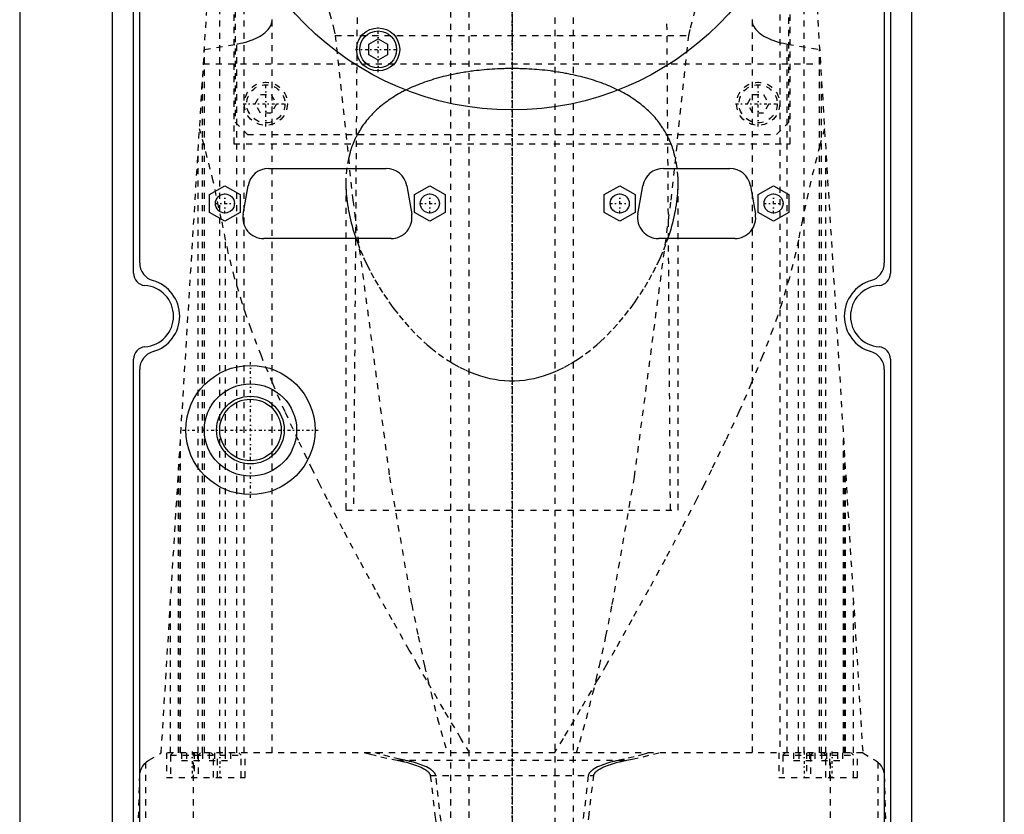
# Model space of a CAD drawing. Extents: x -90 to 90, y -137 to 442.
# Tile 5 of 9: x -80 to 80, y 67 to 196. Entities that reach past the tile are written whole.
import ezdxf

# ---------------------------------------------------------------- set-up
doc = ezdxf.new("R2010")
doc.units = 0
doc.linetypes.add('CENTER', pattern=[1.5, 0.45, -0.5, 0.05, -0.5])
doc.linetypes.add('DASHED', pattern=[2, 1, -1])
for name, color, linetype in [('AM_0', 7, 'CONTINUOUS'), ('AM_3', 7, 'DASHED'), ('AM_7', 7, 'CENTER')]:
    doc.layers.add(name, color=color, linetype=linetype)

msp = doc.modelspace()

# ---------------------------------------------------------------- linework, layer by layer
at = {"layer": 'AM_0', "color": 7, "linetype": 'CONTINUOUS'}
for p, q in [((-80, 291.5), (-80, 30)), ((-65, 292.5), (-65, 37.5)), ((-61.5, 154.98), (-61.5, 292)), ((61.5, 292), (61.5, 154.98)), ((65, 37.5), (65, 292.5)), ((80, 30), (80, 291.5)), ((-60.5, 156.65), (-60.5, 291)), ((60.5, 291), (60.5, 156.65)), ((-23.25, 192.19), (-21.75, 193.06)), ((-23.25, 190.46), (-23.25, 192.19)), ((-21.75, 193.06), (-20.25, 192.19)), ((-20.25, 192.19), (-20.25, 190.46)), ((-21.75, 189.6), (-23.25, 190.46)), ((-20.25, 190.46), (-21.75, 189.6)), ((-39.54, 172), (-20.46, 172)), ((24.61, 172), (35.39, 172)), ((-49.15, 167.74), (-46.65, 169.19)), ((-46.65, 169.19), (-44.15, 167.74)), ((-43.7, 164.59), (-42.89, 169.19)), ((-17.11, 169.19), (-16.3, 164.59)), ((-15.85, 167.74), (-13.35, 169.19)), ((-13.35, 169.19), (-10.85, 167.74)), ((15, 167.74), (17.5, 169.19)), ((17.5, 169.19), (20, 167.74)), ((20.45, 164.59), (21.26, 169.19)), ((38.74, 169.19), (39.55, 164.59)), ((40, 167.74), (42.5, 169.19)), ((42.5, 169.19), (45, 167.74)), ((-49.15, 164.86), (-49.15, 167.74)), ((-44.15, 167.74), (-44.15, 164.86)), ((-15.85, 164.86), (-15.85, 167.74)), ((-10.85, 167.74), (-10.85, 164.86)), ((15, 164.86), (15, 167.74)), ((20, 167.74), (20, 164.86)), ((40, 164.86), (40, 167.74)), ((45, 167.74), (45, 164.86)), ((-46.65, 163.41), (-49.15, 164.86)), ((-44.15, 164.86), (-46.65, 163.41)), ((-13.35, 163.41), (-15.85, 164.86)), ((-10.85, 164.86), (-13.35, 163.41)), ((17.5, 163.41), (15, 164.86)), ((20, 164.86), (17.5, 163.41)), ((42.5, 163.41), (40, 164.86)), ((45, 164.86), (42.5, 163.41)), ((-19.65, 160.6), (-40.35, 160.6)), ((36.2, 160.6), (23.8, 160.6)), ((-61.5, 56), (-61.5, 141.02)), ((61.5, 141.02), (61.5, 56)), ((-60.5, 57), (-60.5, 139.35)), ((60.5, 139.35), (60.5, 57))]:
    msp.add_line(p, q, dxfattribs=at)
for centre, radius in [((0, 229), 47.5), ((-21.75, 191.33), 3.5), ((-21.75, 191.33), 3), ((-46.65, 166.3), 1.55), ((-13.35, 166.3), 1.55), ((17.5, 166.3), 1.55), ((42.5, 166.3), 1.55), ((-42.5, 129.5), 10.5), ((-42.5, 129.5), 7.5), ((-42.5, 129.5), 5.5), ((-42.5, 129.5), 5)]:
    msp.add_circle(centre, radius, dxfattribs=at)
for centre, radius, start, end in [((-39.54, 168.6), 3.4, 90, 170.0013), ((-20.46, 168.6), 3.4, 9.9987, 90), ((24.61, 168.6), 3.4, 90, 170.0013), ((35.39, 168.6), 3.4, 9.9987, 90), ((-40.35, 164), 3.4, 170.0013, 270), ((-19.65, 164), 3.4, 270, 9.9987), ((23.8, 164), 3.4, 170.0013, 270), ((36.2, 164), 3.4, 270, 9.9987), ((-57.5, 156.65), 3, 180, 253.8724), ((57.5, 156.65), 3, 286.1276, 0), ((-59.5, 154.98), 2, 180, 265.904), ((-60, 148), 6, 286.1276, 73.8724), ((60, 148), 6, 106.1276, 253.8724), ((59.5, 154.98), 2, 274.096, 0), ((-60, 148), 5, 274.096, 85.904), ((60, 148), 5, 94.096, 265.904), ((-59.5, 141.02), 2, 94.096, 180), ((59.5, 141.02), 2, 0, 85.904), ((-57.5, 139.35), 3, 106.1276, 180), ((57.5, 139.35), 3, 0, 73.8724)]:
    msp.add_arc(centre, radius, start, end, dxfattribs=at)
at = {"layer": 'AM_3', "color": 6, "linetype": 'DASHED'}
for p, q in [((-7, 415.5), (-7, -110.5)), ((7, -110.5), (7, 415.5)), ((-10, 403.5), (-10, -70.5)), ((10, -70.5), (10, 403.5)), ((-45.21, 269), (-45.21, 176)), ((45.21, 176), (45.21, 269)), ((-45, 265.5), (-45, 179.5)), ((45, 179.5), (45, 265.5)), ((-43.5, 77.05), (-43.5, 247.02)), ((43.5, 247.02), (43.5, 77.05)), ((-57, 77.05), (-47, 240)), ((47, 240), (57, 77.05)), ((-47.5, 77.05), (-47.5, 200.01)), ((47.5, 77.05), (47.5, 200.01)), ((-39, 77.05), (-39, 196.08)), ((-25.18, 196.5), (-25.75, 116.5)), ((25.75, 116.5), (25.18, 196.5)), ((39, 196.08), (39, 77.05)), ((-28.71, 193.62), (28.71, 193.62)), ((-49.99, 191.33), (-44.74, 192.21)), ((-44.74, 77.05), (-44.74, 192.21)), ((44.74, 77.05), (44.74, 192.21)), ((44.74, 192.21), (49.99, 191.33)), ((-49.95, 77.05), (-49.95, 191.34)), ((49.95, 77.05), (49.95, 191.34)), ((-50.13, 189), (50.13, 189)), ((-50.31, 77.05), (-50.31, 186.12)), ((50.31, 77.05), (50.31, 186.12)), ((-41.73, 182.5), (-40.87, 184)), ((-40.87, 184), (-39.13, 184)), ((-39.13, 184), (-38.27, 182.5)), ((38.27, 182.5), (39.13, 184)), ((39.13, 184), (40.87, 184)), ((40.87, 184), (41.73, 182.5)), ((-40.87, 181), (-41.73, 182.5)), ((-38.27, 182.5), (-39.13, 181)), ((39.13, 181), (38.27, 182.5)), ((41.73, 182.5), (40.87, 181)), ((-39.13, 181), (-40.87, 181)), ((40.87, 181), (39.13, 181)), ((-45, 179.5), (-43, 177.5)), ((43, 177.5), (45, 179.5)), ((-45.21, 176), (45.21, 176)), ((-43, 177.5), (43, 177.5)), ((-51, 77.05), (-51, 174.82)), ((51, 77.05), (51, 174.82)), ((-27, 169.6), (-27, 116.5)), ((27, 116.5), (27, 169.6)), ((-46.53, 77.05), (-46.53, 160.38)), ((-25.43, 160.88), (-25.34, 160.6)), ((25.34, 160.6), (25.43, 160.88)), ((46.53, 77.05), (46.53, 160.38)), ((-53.88, 77.05), (-53.88, 127.93)), ((53.88, 77.05), (53.88, 127.93)), ((-54, 125.94), (-54, 77.05)), ((54, 77.05), (54, 125.94)), ((-54.2, 77.05), (-54.2, 122.75)), ((54.2, 77.05), (54.2, 122.75)), ((-27, 116.5), (27, 116.5)), ((-55.5, 77.05), (-55.5, 101.49)), ((55.5, 77.05), (55.5, 101.49)), ((-59, 75.85), (-57, 77.05)), ((57, 77.05), (-57, 77.05)), ((-56.15, 77.05), (-56.15, 73.05)), ((-55.1, 77.05), (-55.5, 76.65)), ((-53.73, 77.05), (-53.73, 75.8)), ((-52.87, 77.05), (-52.87, 75.8)), ((-51.74, 16.5), (-51.74, 77.05)), ((-51.65, 77.05), (-51.65, 73.05)), ((-51.13, 77.05), (-51.13, 75.8)), ((-50.6, 77.05), (-51, 76.65)), ((-50.27, 77.05), (-50.27, 75.8)), ((-49.23, 77.05), (-49.23, 75.8)), ((-48.5, 76.65), (-48.9, 77.05)), ((-48.37, 77.05), (-48.37, 75.8)), ((-47.85, 73.05), (-47.85, 77.05)), ((-46.63, 77.05), (-46.63, 75.8)), ((-45.77, 77.05), (-45.77, 75.8)), ((-44, 76.65), (-44.4, 77.05)), ((-43.35, 73.05), (-43.35, 77.05)), ((43.35, 77.05), (43.35, 73.05)), ((44.4, 77.05), (44, 76.65)), ((45.77, 77.05), (45.77, 75.8)), ((46.63, 77.05), (46.63, 75.8)), ((47.85, 77.05), (47.85, 73.05)), ((48.37, 77.05), (48.37, 75.8)), ((48.9, 77.05), (48.5, 76.65)), ((49.23, 77.05), (49.23, 75.8)), ((50.27, 77.05), (50.27, 75.8)), ((51, 76.65), (50.6, 77.05)), ((51.13, 77.05), (51.13, 75.8)), ((51.65, 73.05), (51.65, 77.05)), ((51.74, 16.5), (51.74, 77.05)), ((52.87, 77.05), (52.87, 75.8)), ((53.73, 77.05), (53.73, 75.8)), ((55.5, 76.65), (55.1, 77.05)), ((56.15, 73.05), (56.15, 77.05)), ((57, 77.05), (59, 75.85)), ((-59.5, 16.5), (-59.5, 75.49)), ((-55.5, 76.65), (-55.5, 73.05)), ((-55.5, 76.65), (-44, 76.65)), ((-53.73, 75.8), (-50.27, 75.8)), ((-51, 76.65), (-51, 73.05)), ((-49.23, 75.8), (-45.77, 75.8)), ((-48.5, 73.05), (-48.5, 76.65)), ((-44, 73.05), (-44, 76.65)), ((-18.65, 75.85), (18.65, 75.85)), ((44, 76.65), (44, 73.05)), ((44, 76.65), (55.5, 76.65)), ((45.77, 75.8), (49.23, 75.8)), ((48.5, 76.65), (48.5, 73.05)), ((50.27, 75.8), (53.73, 75.8)), ((51, 73.05), (51, 76.65)), ((55.5, 73.05), (55.5, 76.65)), ((59.5, 16.5), (59.5, 75.49)), ((-62, 16.5), (-60.5, 73.35)), ((-56.15, 73.05), (-43.35, 73.05)), ((-13.28, 73.35), (13.28, 73.35)), ((43.35, 73.05), (56.15, 73.05)), ((60.5, 73.35), (62, 16.5))]:
    msp.add_line(p, q, dxfattribs=at)
for points in [[(-47.53, 231.39, 0), (-47.01, 230.54, 0), (-45.93, 228.8, 0), (-44.82, 227, 0), (-44.25, 226.08, 0), (-43.68, 225.15, 0), (-42.52, 223.25, 0), (-41.34, 221.3, 0), (-40.15, 219.31, 0), (-38.96, 217.28, 0), (-37.78, 215.2, 0), (-37.19, 214.15, 0), (-36.61, 213.09, 0), (-35.46, 210.94, 0), (-34.35, 208.76, 0), (-33.28, 206.54, 0), (-32.26, 204.28, 0), (-31.31, 201.98, 0), (-30.86, 200.82, 0), (-30.44, 199.65, 0), (-29.66, 197.27, 0), (-28.99, 194.85, 0), (-28.71, 193.62, 0)], [(28.71, 193.62, 0), (28.99, 194.85, 0), (29.66, 197.27, 0), (30.44, 199.65, 0), (30.86, 200.82, 0), (31.31, 201.98, 0), (32.26, 204.28, 0), (33.28, 206.54, 0), (34.35, 208.76, 0), (35.46, 210.94, 0), (36.61, 213.09, 0), (37.19, 214.15, 0), (37.78, 215.2, 0), (38.96, 217.28, 0), (40.15, 219.31, 0), (41.34, 221.3, 0), (42.52, 223.25, 0), (43.68, 225.15, 0), (44.25, 226.08, 0), (44.82, 227, 0), (45.93, 228.8, 0), (47.01, 230.54, 0), (47.53, 231.39, 0)], [(-43.5, 192.48, 0), (-43.26, 192.54, 0), (-42.81, 192.68, 0), (-42.37, 192.83, 0), (-42.17, 192.91, 0), (-41.97, 192.99, 0), (-41.59, 193.15, 0), (-41.24, 193.33, 0), (-40.91, 193.51, 0), (-40.6, 193.71, 0), (-40.32, 193.91, 0), (-40.18, 194.02, 0), (-40.05, 194.13, 0), (-39.82, 194.35, 0), (-39.61, 194.57, 0), (-39.44, 194.8, 0), (-39.29, 195.03, 0), (-39.17, 195.27, 0), (-39.13, 195.39, 0), (-39.09, 195.5, 0), (-39.03, 195.74, 0), (-39, 195.97, 0), (-39, 196.08, 0)], [(-39, 196.08, 0), (-39, 196.1, 0), (-39, 196.16, 0), (-39, 196.21, 0)], [(39, 196.21, 0), (39, 196.16, 0), (39, 196.1, 0), (39, 196.08, 0)], [(39, 196.08, 0), (39, 195.97, 0), (39.03, 195.74, 0), (39.09, 195.5, 0), (39.13, 195.39, 0), (39.17, 195.27, 0), (39.29, 195.04, 0), (39.44, 194.8, 0), (39.61, 194.57, 0), (39.82, 194.35, 0), (40.05, 194.13, 0), (40.18, 194.02, 0), (40.31, 193.91, 0), (40.6, 193.71, 0), (40.91, 193.51, 0), (41.24, 193.33, 0), (41.6, 193.15, 0), (41.97, 192.99, 0), (42.17, 192.91, 0), (42.37, 192.83, 0), (42.81, 192.68, 0), (43.26, 192.54, 0), (43.5, 192.48, 0)], [(-28.71, 193.62, 0), (-25.86, 166.85, 0), (-19.91, 121.9, 0), (-16.3, 101.17, 0), (-15.26, 96.01, 0), (-14.21, 91.19, 0), (-13.68, 88.91, 0), (-13.15, 86.72, 0), (-12.09, 82.59, 0), (-11.02, 78.81, 0), (-10.49, 77.05, 0)], [(10.49, 77.05, 0), (11.02, 78.81, 0), (12.09, 82.59, 0), (13.15, 86.72, 0), (13.68, 88.91, 0), (14.21, 91.19, 0), (15.26, 96.01, 0), (16.3, 101.17, 0), (19.91, 121.9, 0), (25.86, 166.85, 0), (28.71, 193.62, 0)], [(-44.74, 192.21, 0), (-44.53, 192.25, 0), (-44.11, 192.33, 0), (-43.7, 192.43, 0), (-43.5, 192.48, 0)], [(43.5, 192.48, 0), (43.7, 192.43, 0), (44.11, 192.33, 0), (44.53, 192.25, 0), (44.74, 192.21, 0)], [(0, 188.22, 0), (-0.21, 188.22, 0), (-0.63, 188.21, 0), (-1.06, 188.21, 0), (-1.27, 188.2, 0), (-1.49, 188.2, 0), (-1.91, 188.18, 0), (-2.34, 188.16, 0), (-2.77, 188.14, 0), (-3.2, 188.12, 0), (-3.63, 188.09, 0), (-3.85, 188.07, 0), (-4.07, 188.06, 0), (-4.5, 188.02, 0), (-4.93, 187.98, 0), (-5.36, 187.93, 0), (-5.78, 187.89, 0), (-6.21, 187.83, 0), (-6.42, 187.81, 0), (-6.64, 187.78, 0), (-7.06, 187.72, 0), (-7.48, 187.65, 0), (-7.7, 187.62, 0), (-7.91, 187.59, 0), (-8.32, 187.51, 0), (-8.74, 187.44, 0), (-8.95, 187.4, 0), (-9.15, 187.36, 0), (-9.56, 187.28, 0), (-9.97, 187.19, 0), (-10.38, 187.1, 0), (-10.78, 187.01, 0), (-11.17, 186.91, 0), (-11.37, 186.86, 0), (-11.57, 186.81, 0), (-11.96, 186.7, 0), (-12.34, 186.59, 0), (-12.73, 186.48, 0), (-13.1, 186.36, 0), (-13.48, 186.25, 0), (-13.66, 186.18, 0), (-13.84, 186.12, 0), (-14.21, 186, 0), (-14.56, 185.87, 0), (-14.92, 185.74, 0), (-15.26, 185.6, 0), (-15.6, 185.46, 0), (-15.77, 185.39, 0), (-15.94, 185.32, 0), (-16.27, 185.18, 0), (-16.6, 185.03, 0), (-16.91, 184.88, 0), (-17.23, 184.73, 0), (-17.53, 184.58, 0), (-17.68, 184.5, 0), (-17.83, 184.42, 0), (-18.13, 184.26, 0), (-18.42, 184.1, 0), (-18.7, 183.94, 0), (-18.98, 183.77, 0), (-19.25, 183.6, 0), (-19.39, 183.52, 0), (-19.52, 183.43, 0), (-19.79, 183.25, 0), (-20.05, 183.07, 0), (-20.18, 182.98, 0), (-20.31, 182.89, 0), (-20.57, 182.7, 0), (-20.82, 182.52, 0), (-20.94, 182.42, 0), (-21.06, 182.32, 0), (-21.3, 182.13, 0), (-21.54, 181.93, 0), (-21.77, 181.73, 0), (-22, 181.52, 0), (-22.22, 181.31, 0), (-22.33, 181.21, 0), (-22.44, 181.1, 0), (-22.65, 180.89, 0), (-22.85, 180.67, 0), (-23.06, 180.45, 0), (-23.25, 180.23, 0), (-23.45, 180, 0), (-23.54, 179.89, 0), (-23.63, 179.78, 0), (-23.81, 179.54, 0), (-23.99, 179.31, 0), (-24.16, 179.08, 0), (-24.33, 178.84, 0), (-24.49, 178.6, 0), (-24.57, 178.47, 0), (-24.64, 178.35, 0), (-24.79, 178.11, 0), (-24.94, 177.86, 0), (-25.08, 177.61, 0), (-25.21, 177.36, 0), (-25.34, 177.1, 0), (-25.41, 176.97, 0), (-25.47, 176.85, 0), (-25.59, 176.59, 0), (-25.7, 176.33, 0), (-25.81, 176.07, 0), (-25.92, 175.8, 0), (-26.01, 175.54, 0), (-26.06, 175.4, 0), (-26.11, 175.27, 0), (-26.2, 175, 0), (-26.28, 174.73, 0), (-26.32, 174.59, 0), (-26.54, 173.78, 0), (-26.84, 172.11, 0), (-26.98, 170.44, 0), (-27, 169.6, 0)], [(27, 169.6, 0), (26.98, 170.44, 0), (26.84, 172.12, 0), (26.54, 173.78, 0), (26.32, 174.6, 0), (26.28, 174.74, 0), (26.19, 175.01, 0), (26.1, 175.28, 0), (26.06, 175.41, 0), (26.01, 175.55, 0), (25.91, 175.81, 0), (25.81, 176.08, 0), (25.7, 176.34, 0), (25.58, 176.6, 0), (25.46, 176.86, 0), (25.4, 176.99, 0), (25.34, 177.12, 0), (25.21, 177.37, 0), (25.07, 177.63, 0), (24.93, 177.88, 0), (24.78, 178.13, 0), (24.63, 178.37, 0), (24.55, 178.49, 0), (24.48, 178.62, 0), (24.31, 178.86, 0), (24.15, 179.1, 0), (23.97, 179.33, 0), (23.8, 179.57, 0), (23.62, 179.8, 0), (23.52, 179.91, 0), (23.43, 180.02, 0), (23.24, 180.25, 0), (23.04, 180.47, 0), (22.84, 180.69, 0), (22.63, 180.91, 0), (22.42, 181.12, 0), (22.31, 181.23, 0), (22.2, 181.33, 0), (21.98, 181.54, 0), (21.75, 181.74, 0), (21.52, 181.94, 0), (21.28, 182.14, 0), (21.04, 182.34, 0), (20.92, 182.43, 0), (20.8, 182.53, 0), (20.55, 182.72, 0), (20.3, 182.9, 0), (20.17, 182.99, 0), (20.04, 183.08, 0), (19.78, 183.26, 0), (19.51, 183.44, 0), (19.38, 183.52, 0), (19.24, 183.61, 0), (18.97, 183.78, 0), (18.69, 183.94, 0), (18.4, 184.11, 0), (18.11, 184.27, 0), (17.82, 184.43, 0), (17.66, 184.51, 0), (17.51, 184.59, 0), (17.2, 184.74, 0), (16.89, 184.9, 0), (16.57, 185.05, 0), (16.24, 185.19, 0), (15.91, 185.34, 0), (15.74, 185.41, 0), (15.57, 185.48, 0), (15.23, 185.62, 0), (14.88, 185.75, 0), (14.52, 185.88, 0), (14.16, 186.01, 0), (13.8, 186.14, 0), (13.62, 186.2, 0), (13.43, 186.26, 0), (13.06, 186.38, 0), (12.68, 186.49, 0), (12.3, 186.6, 0), (11.92, 186.71, 0), (11.53, 186.82, 0), (11.33, 186.87, 0), (11.14, 186.92, 0), (10.74, 187.01, 0), (10.34, 187.11, 0), (9.94, 187.2, 0), (9.53, 187.28, 0), (9.12, 187.37, 0), (8.92, 187.41, 0), (8.71, 187.44, 0), (8.3, 187.52, 0), (7.88, 187.59, 0), (7.67, 187.62, 0), (7.46, 187.66, 0), (7.04, 187.72, 0), (6.62, 187.78, 0), (6.4, 187.81, 0), (6.19, 187.84, 0), (5.77, 187.89, 0), (5.34, 187.94, 0), (4.91, 187.98, 0), (4.48, 188.02, 0), (4.06, 188.06, 0), (3.84, 188.07, 0), (3.63, 188.09, 0), (3.2, 188.12, 0), (2.77, 188.14, 0), (2.34, 188.16, 0), (1.91, 188.18, 0), (1.48, 188.2, 0), (1.27, 188.2, 0), (1.06, 188.21, 0), (0.63, 188.21, 0), (0.21, 188.22, 0), (0, 188.22, 0)], [(-46.53, 160.38, 0), (-47.19, 163.67, 0), (-48.56, 169.92, 0), (-50.02, 175.73, 0), (-50.78, 178.45, 0)], [(50.78, 178.45, 0), (50.02, 175.73, 0), (48.56, 169.92, 0), (47.19, 163.67, 0), (46.53, 160.38, 0)], [(-27, 169.6, 0), (-27, 169.37, 0), (-26.99, 168.92, 0), (-26.97, 168.47, 0), (-26.96, 168.23, 0), (-26.94, 168, 0), (-26.9, 167.54, 0), (-26.85, 167.06, 0), (-26.8, 166.59, 0), (-26.73, 166.11, 0), (-26.65, 165.62, 0), (-26.61, 165.38, 0), (-26.56, 165.14, 0), (-26.47, 164.65, 0), (-26.36, 164.15, 0), (-26.24, 163.65, 0), (-26.12, 163.15, 0), (-25.98, 162.65, 0), (-25.91, 162.4, 0), (-25.84, 162.15, 0), (-25.68, 161.64, 0), (-25.52, 161.13, 0), (-25.43, 160.88, 0)], [(25.43, 160.88, 0), (25.52, 161.13, 0), (25.68, 161.64, 0), (25.84, 162.15, 0), (25.91, 162.4, 0), (25.98, 162.65, 0), (26.12, 163.15, 0), (26.24, 163.65, 0), (26.36, 164.15, 0), (26.47, 164.65, 0), (26.56, 165.14, 0), (26.61, 165.38, 0), (26.65, 165.62, 0), (26.73, 166.11, 0), (26.8, 166.59, 0), (26.85, 167.06, 0), (26.9, 167.54, 0), (26.94, 168, 0), (26.96, 168.23, 0), (26.97, 168.47, 0), (26.99, 168.92, 0), (27, 169.37, 0), (27, 169.6, 0)], [(-6.87, 77.05, 0), (-8.29, 79.37, 0), (-11.1, 84.09, 0), (-13.91, 88.89, 0), (-15.31, 91.32, 0), (-16.7, 93.75, 0), (-19.47, 98.65, 0), (-22.2, 103.56, 0), (-24.87, 108.47, 0), (-27.48, 113.37, 0), (-30, 118.23, 0), (-31.22, 120.64, 0), (-32.42, 123.04, 0), (-34.72, 127.8, 0), (-36.88, 132.47, 0), (-38.89, 137.05, 0), (-40.73, 141.53, 0), (-42.38, 145.88, 0), (-43.13, 148.01, 0), (-43.83, 150.11, 0), (-45.07, 154.24, 0), (-46.11, 158.34, 0), (-46.53, 160.38, 0)], [(-25.34, 160.6, 0), (-25.12, 160, 0), (-24.65, 158.77, 0), (-24.12, 157.55, 0), (-23.84, 156.94, 0), (-23.55, 156.33, 0), (-22.93, 155.11, 0), (-22.27, 153.9, 0), (-21.56, 152.7, 0), (-20.81, 151.52, 0), (-20.02, 150.35, 0), (-19.61, 149.78, 0), (-19.19, 149.21, 0), (-18.33, 148.1, 0), (-17.42, 147.02, 0), (-16.46, 145.95, 0), (-15.44, 144.89, 0), (-14.34, 143.85, 0), (-13.77, 143.34, 0), (-13.18, 142.84, 0), (-11.95, 141.87, 0), (-10.67, 140.97, 0), (-10, 140.55, 0)], [(46.53, 160.38, 0), (46.11, 158.34, 0), (45.07, 154.24, 0), (43.83, 150.11, 0), (43.13, 148.01, 0), (42.38, 145.88, 0), (40.73, 141.53, 0), (38.89, 137.05, 0), (36.88, 132.47, 0), (34.72, 127.8, 0), (32.42, 123.04, 0), (31.22, 120.64, 0), (30, 118.23, 0), (27.48, 113.37, 0), (24.87, 108.47, 0), (22.2, 103.56, 0), (19.47, 98.65, 0), (16.7, 93.75, 0), (15.31, 91.32, 0), (13.91, 88.89, 0), (11.1, 84.09, 0), (8.29, 79.37, 0), (6.87, 77.05, 0)], [(10, 140.55, 0), (10.67, 140.97, 0), (11.95, 141.87, 0), (13.18, 142.84, 0), (13.77, 143.34, 0), (14.34, 143.85, 0), (15.44, 144.89, 0), (16.46, 145.95, 0), (17.42, 147.02, 0), (18.33, 148.1, 0), (19.19, 149.21, 0), (19.61, 149.78, 0), (20.02, 150.35, 0), (20.81, 151.52, 0), (21.56, 152.7, 0), (22.27, 153.9, 0), (22.93, 155.11, 0), (23.55, 156.33, 0), (23.84, 156.94, 0), (24.12, 157.55, 0), (24.65, 158.77, 0), (25.12, 160, 0), (25.34, 160.6, 0)], [(-10, 140.55, 0), (-9.52, 140.26, 0), (-8.53, 139.71, 0), (-7.52, 139.22, 0), (-7, 138.99, 0)], [(7, 138.99, 0), (7.52, 139.22, 0), (8.53, 139.71, 0), (9.52, 140.26, 0), (10, 140.55, 0)], [(-7, 138.99, 0), (-6.63, 138.83, 0), (-5.89, 138.55, 0), (-5.13, 138.3, 0), (-4.75, 138.18, 0), (-4.36, 138.08, 0), (-3.59, 137.89, 0), (-2.8, 137.74, 0), (-2.01, 137.62, 0), (-1.21, 137.54, 0), (-0.41, 137.5, 0), (0, 137.5, 0), (0.41, 137.5, 0), (1.21, 137.54, 0), (2.01, 137.62, 0), (2.8, 137.74, 0), (3.59, 137.89, 0), (4.36, 138.08, 0), (4.75, 138.18, 0), (5.13, 138.3, 0), (5.89, 138.55, 0), (6.63, 138.83, 0), (7, 138.99, 0)], [(-23.87, 77.05, 0), (-23.02, 76.83, 0), (-21.29, 76.41, 0), (-19.54, 76.03, 0), (-18.65, 75.85, 0)], [(-17.41, 75.85, 0), (-18.23, 76.03, 0), (-19.85, 76.41, 0), (-21.46, 76.83, 0), (-22.25, 77.05, 0)], [(22.25, 77.05, 0), (21.46, 76.83, 0), (19.85, 76.41, 0), (18.23, 76.03, 0), (17.41, 75.85, 0)], [(18.65, 75.85, 0), (19.54, 76.03, 0), (21.29, 76.41, 0), (23.02, 76.83, 0), (23.87, 77.05, 0)], [(-60.5, 73.35, 0), (-60.5, 73.35, 0), (-60.5, 73.36, 0), (-60.5, 73.36, 0), (-60.5, 73.36, 0), (-60.5, 73.37, 0), (-60.5, 73.37, 0), (-60.5, 73.37, 0), (-60.5, 73.38, 0), (-60.5, 73.38, 0), (-60.5, 73.39, 0), (-60.5, 73.39, 0), (-60.5, 73.39, 0), (-60.5, 73.39, 0), (-60.5, 73.4, 0), (-60.5, 73.41, 0), (-60.5, 73.42, 0), (-60.5, 73.43, 0), (-60.5, 73.45, 0), (-60.49, 73.47, 0), (-60.49, 73.48, 0), (-60.49, 73.5, 0), (-60.49, 73.51, 0), (-60.49, 73.52, 0), (-60.49, 73.52, 0), (-60.49, 73.54, 0), (-60.49, 73.55, 0), (-60.48, 73.59, 0), (-60.48, 73.62, 0), (-60.47, 73.65, 0), (-60.47, 73.71, 0), (-60.46, 73.76, 0), (-60.43, 73.91, 0), (-60.38, 74.09, 0), (-60.36, 74.17, 0), (-60.33, 74.24, 0), (-60.28, 74.38, 0), (-60.23, 74.5, 0), (-60.04, 74.85, 0), (-59.68, 75.31, 0), (-59.5, 75.49, 0)], [(-59.5, 75.49, 0), (-59.49, 75.5, 0), (-59.38, 75.59, 0), (-59.16, 75.75, 0), (-59, 75.85, 0)], [(-18.65, 75.85, 0), (-18.49, 75.82, 0), (-18.15, 75.75, 0), (-17.81, 75.67, 0), (-17.64, 75.63, 0), (-17.48, 75.59, 0), (-17.14, 75.51, 0), (-16.81, 75.42, 0), (-16.49, 75.32, 0), (-16.17, 75.22, 0), (-15.85, 75.12, 0), (-15.7, 75.06, 0), (-15.54, 75.01, 0), (-15.24, 74.89, 0), (-14.93, 74.76, 0), (-14.62, 74.61, 0), (-14.31, 74.44, 0), (-14.13, 74.34, 0), (-14.08, 74.31, 0), (-14.03, 74.27, 0), (-14.01, 74.26, 0), (-13.98, 74.24, 0), (-13.94, 74.21, 0), (-13.89, 74.17, 0), (-13.87, 74.16, 0), (-13.84, 74.14, 0), (-13.8, 74.11, 0), (-13.76, 74.07, 0), (-13.74, 74.05, 0), (-13.71, 74.03, 0), (-13.67, 74, 0), (-13.63, 73.96, 0), (-13.59, 73.92, 0), (-13.56, 73.88, 0), (-13.52, 73.84, 0), (-13.5, 73.81, 0), (-13.48, 73.79, 0), (-13.45, 73.74, 0), (-13.41, 73.7, 0), (-13.38, 73.65, 0), (-13.35, 73.59, 0), (-13.33, 73.54, 0), (-13.32, 73.52, 0), (-13.32, 73.51, 0), (-13.31, 73.5, 0), (-13.31, 73.49, 0), (-13.31, 73.49, 0), (-13.31, 73.48, 0), (-13.31, 73.47, 0), (-13.3, 73.47, 0), (-13.3, 73.46, 0), (-13.3, 73.45, 0), (-13.29, 73.44, 0), (-13.29, 73.43, 0), (-13.29, 73.43, 0), (-13.29, 73.42, 0), (-13.29, 73.41, 0), (-13.29, 73.4, 0), (-13.28, 73.39, 0), (-13.28, 73.38, 0), (-13.28, 73.38, 0), (-13.28, 73.37, 0), (-13.28, 73.36, 0), (-13.28, 73.35, 0), (-13.28, 73.35, 0)], [(-12.4, 73.35, 0), (-12.4, 73.35, 0), (-12.4, 73.36, 0), (-12.4, 73.37, 0), (-12.4, 73.38, 0), (-12.4, 73.38, 0), (-12.41, 73.39, 0), (-12.41, 73.4, 0), (-12.41, 73.43, 0), (-12.43, 73.48, 0), (-12.44, 73.51, 0), (-12.45, 73.53, 0), (-12.47, 73.58, 0), (-12.49, 73.63, 0), (-12.52, 73.68, 0), (-12.55, 73.73, 0), (-12.58, 73.78, 0), (-12.6, 73.8, 0), (-12.61, 73.82, 0), (-12.65, 73.86, 0), (-12.68, 73.9, 0), (-12.72, 73.94, 0), (-12.75, 73.98, 0), (-12.79, 74.02, 0), (-12.81, 74.04, 0), (-12.83, 74.05, 0), (-12.87, 74.09, 0), (-12.91, 74.12, 0), (-12.93, 74.14, 0), (-12.95, 74.16, 0), (-12.99, 74.19, 0), (-13.04, 74.22, 0), (-13.06, 74.24, 0), (-13.08, 74.26, 0), (-13.13, 74.29, 0), (-13.17, 74.32, 0), (-13.33, 74.43, 0), (-13.62, 74.59, 0), (-13.92, 74.75, 0), (-14.21, 74.88, 0), (-14.49, 75, 0), (-14.64, 75.06, 0), (-14.78, 75.11, 0), (-15.08, 75.22, 0), (-15.38, 75.32, 0), (-15.68, 75.41, 0), (-15.99, 75.51, 0), (-16.3, 75.59, 0), (-16.46, 75.63, 0), (-16.61, 75.67, 0), (-16.93, 75.75, 0), (-17.25, 75.82, 0), (-17.41, 75.85, 0)], [(17.41, 75.85, 0), (17.25, 75.82, 0), (16.93, 75.75, 0), (16.61, 75.67, 0), (16.46, 75.63, 0), (16.3, 75.59, 0), (15.99, 75.51, 0), (15.68, 75.41, 0), (15.38, 75.32, 0), (15.08, 75.22, 0), (14.78, 75.11, 0), (14.64, 75.06, 0), (14.49, 75, 0), (14.21, 74.88, 0), (13.92, 74.75, 0), (13.62, 74.59, 0), (13.33, 74.43, 0), (13.17, 74.32, 0), (13.13, 74.29, 0), (13.08, 74.26, 0), (13.06, 74.24, 0), (13.04, 74.22, 0), (12.99, 74.19, 0), (12.95, 74.16, 0), (12.93, 74.14, 0), (12.91, 74.12, 0), (12.87, 74.09, 0), (12.83, 74.05, 0), (12.81, 74.04, 0), (12.79, 74.02, 0), (12.75, 73.98, 0), (12.72, 73.94, 0), (12.68, 73.9, 0), (12.65, 73.86, 0), (12.61, 73.82, 0), (12.6, 73.8, 0), (12.58, 73.78, 0), (12.55, 73.73, 0), (12.52, 73.68, 0), (12.49, 73.63, 0), (12.47, 73.58, 0), (12.45, 73.53, 0), (12.44, 73.51, 0), (12.43, 73.48, 0), (12.41, 73.43, 0), (12.41, 73.4, 0), (12.41, 73.39, 0), (12.4, 73.38, 0), (12.4, 73.38, 0), (12.4, 73.37, 0), (12.4, 73.36, 0), (12.4, 73.35, 0), (12.4, 73.35, 0)], [(13.28, 73.35, 0), (13.28, 73.35, 0), (13.28, 73.36, 0), (13.28, 73.37, 0), (13.28, 73.38, 0), (13.28, 73.38, 0), (13.28, 73.39, 0), (13.29, 73.4, 0), (13.29, 73.41, 0), (13.29, 73.42, 0), (13.29, 73.43, 0), (13.29, 73.43, 0), (13.29, 73.44, 0), (13.3, 73.45, 0), (13.3, 73.46, 0), (13.3, 73.47, 0), (13.31, 73.47, 0), (13.31, 73.48, 0), (13.31, 73.49, 0), (13.31, 73.49, 0), (13.31, 73.5, 0), (13.32, 73.51, 0), (13.32, 73.52, 0), (13.33, 73.54, 0), (13.35, 73.59, 0), (13.38, 73.65, 0), (13.41, 73.7, 0), (13.45, 73.74, 0), (13.48, 73.79, 0), (13.5, 73.81, 0), (13.52, 73.84, 0), (13.56, 73.88, 0), (13.59, 73.92, 0), (13.63, 73.96, 0), (13.67, 74, 0), (13.71, 74.03, 0), (13.74, 74.05, 0), (13.76, 74.07, 0), (13.8, 74.11, 0), (13.84, 74.14, 0), (13.87, 74.16, 0), (13.89, 74.17, 0), (13.94, 74.21, 0), (13.98, 74.24, 0), (14.01, 74.26, 0), (14.03, 74.27, 0), (14.08, 74.31, 0), (14.13, 74.34, 0), (14.31, 74.44, 0), (14.62, 74.61, 0), (14.93, 74.76, 0), (15.24, 74.89, 0), (15.54, 75.01, 0), (15.7, 75.06, 0), (15.85, 75.12, 0), (16.17, 75.22, 0), (16.49, 75.32, 0), (16.81, 75.42, 0), (17.14, 75.51, 0), (17.48, 75.59, 0), (17.64, 75.63, 0), (17.81, 75.67, 0), (18.15, 75.75, 0), (18.49, 75.82, 0), (18.65, 75.85, 0)], [(59, 75.85, 0), (59.16, 75.75, 0), (59.38, 75.59, 0), (59.49, 75.5, 0), (59.5, 75.49, 0)], [(59.5, 75.49, 0), (59.68, 75.31, 0), (60.04, 74.85, 0), (60.23, 74.5, 0), (60.28, 74.38, 0), (60.33, 74.24, 0), (60.36, 74.17, 0), (60.38, 74.09, 0), (60.43, 73.91, 0), (60.46, 73.76, 0), (60.47, 73.71, 0), (60.47, 73.65, 0), (60.48, 73.62, 0), (60.48, 73.59, 0), (60.49, 73.55, 0), (60.49, 73.54, 0), (60.49, 73.52, 0), (60.49, 73.52, 0), (60.49, 73.51, 0), (60.49, 73.5, 0), (60.49, 73.48, 0), (60.49, 73.47, 0), (60.5, 73.45, 0), (60.5, 73.43, 0), (60.5, 73.42, 0), (60.5, 73.41, 0), (60.5, 73.4, 0), (60.5, 73.39, 0), (60.5, 73.39, 0), (60.5, 73.39, 0), (60.5, 73.39, 0), (60.5, 73.38, 0), (60.5, 73.38, 0), (60.5, 73.37, 0), (60.5, 73.37, 0), (60.5, 73.37, 0), (60.5, 73.36, 0), (60.5, 73.36, 0), (60.5, 73.36, 0), (60.5, 73.35, 0), (60.5, 73.35, 0)], [(-13.28, 73.35, 0), (-12.47, 66.56, 0), (-10.84, 54.26, 0), (-9.21, 43.68, 0), (-8.39, 39.04, 0)], [(-10.36, 56.04, 0), (-12.4, 73.35, 0)], [(8.39, 39.04, 0), (9.21, 43.68, 0), (10.84, 54.26, 0), (12.47, 66.56, 0), (13.28, 73.35, 0)], [(12.4, 73.35, 0), (10.36, 56.04, 0)]]:
    msp.add_polyline3d(points, dxfattribs=at)
for centre, radius in [((-40, 182.5), 3.5), ((40, 182.5), 3.5), ((-40, 182.5), 3.1), ((40, 182.5), 3.1)]:
    msp.add_circle(centre, radius, dxfattribs=at)
at = {"layer": 'AM_7', "color": 4, "linetype": 'CENTER'}
for p, q in [((0, 441.8), (0, -136.8)), ((0, 317.3), (0, -16.93)), ((0, 305.18), (0, 191.32)), ((0, 242.7), (0, -37.19)), ((-21.75, 187.65), (-21.75, 195)), ((-25.43, 191.33), (-18.07, 191.33)), ((-40, 178.82), (-40, 186.18)), ((40, 178.82), (40, 186.18)), ((-43.67, 182.5), (-36.33, 182.5)), ((36.33, 182.5), (43.67, 182.5)), ((-46.65, 164.67), (-46.65, 167.93)), ((-13.35, 164.67), (-13.35, 167.93)), ((17.5, 164.67), (17.5, 167.93)), ((42.5, 164.67), (42.5, 167.93)), ((-48.28, 166.3), (-45.02, 166.3)), ((-14.98, 166.3), (-11.72, 166.3)), ((15.87, 166.3), (19.13, 166.3)), ((40.87, 166.3), (44.13, 166.3)), ((-42.5, 118.47), (-42.5, 140.53)), ((-53.52, 129.5), (-31.48, 129.5)), ((-52, 77.25), (-52, 72.85)), ((-47.5, 77.25), (-47.5, 72.85)), ((47.5, 77.25), (47.5, 72.85)), ((52, 77.25), (52, 72.85))]:
    msp.add_line(p, q, dxfattribs=at)

doc.saveas('drawing.dxf')
